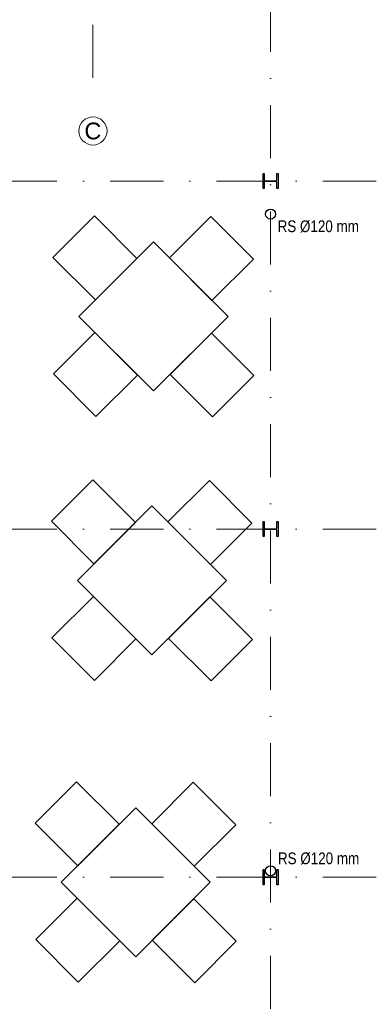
# Model space of a CAD drawing. Header units: metres. Extents: x 10441 to 19716, y -6570 to 1447.
# Tile 14 of 136: x 16156 to 16577, y -5641 to -4465. Entities that reach past the tile are written whole.
import ezdxf
from ezdxf.enums import TextEntityAlignment as Align

# ---------------------------------------------------------------- set-up
doc = ezdxf.new("R2010")
doc.units = ezdxf.units.M
doc.header["$MEASUREMENT"] = 0
doc.linetypes.add('DASHDOT', pattern=[25.4, 12.7, -6.35, 0, -6.35])
doc.layers.get('0').update_dxf_attribs({"color": 8})
for name, color, linetype, lineweight in [('#elektryczne', 8, 'Continuous', 20), ('_K_stal', 8, 'Continuous', 25), ('A_OPISY', 8, 'Continuous', 18), ('A_OSIE', 8, 'Continuous', 13), ('A_OZACZENIE DRZWI', 8, 'Continuous', 13), ('A_OZNACZENIA OKIEN', 8, 'Continuous', 13), ('A_RS', 8, 'Continuous', 25)]:
    doc.layers.add(name, color=color, linetype=linetype, lineweight=lineweight)
doc.styles.add('ARIAL', font='arial.ttf')
doc.styles.add('GENERATED_STYLE_2', font='ARIALN.TTF')
doc.styles.add('m1_romans', font='romans.shx', dxfattribs={"width": 0.8})

# ---------------------------------------------------------------- blocks, each defined once
blk = doc.blocks.new('podkład')
at = {"color": 8}
for p, q in [((12063, -2454.4), (12013.5, -2503.9)), ((12113.8, -2505.2), (12063, -2454.4)), ((12202.2, -2455.1), (12152.7, -2504.6)), ((12253.1, -2505.9), (12202.2, -2455.1)), ((12133.6, -2485.4), (12044.5, -2574.5)), ((12222.7, -2574.5), (12133.6, -2485.4)), ((12013.5, -2503.9), (12064.3, -2554.7)), ((12064.3, -2554.7), (12113.8, -2505.2)), ((12152.7, -2504.6), (12203.5, -2555.4)), ((12203.5, -2555.4), (12253.1, -2505.9)), ((12044.5, -2574.5), (12133.6, -2663.6)), ((12133.6, -2663.6), (12222.7, -2574.5)), ((12014.1, -2643.2), (12063.6, -2593.7)), ((12063.6, -2593.7), (12114.4, -2644.5)), ((12202.9, -2594.3), (12153.4, -2643.8)), ((12253.7, -2645.2), (12202.9, -2594.3)), ((12064.9, -2694), (12014.1, -2643.2)), ((12114.4, -2644.5), (12064.9, -2694)), ((12153.4, -2643.8), (12204.2, -2694.7)), ((12204.2, -2694.7), (12253.7, -2645.2)), ((12061.2, -2769.9), (12011.7, -2819.4)), ((12112, -2820.7), (12061.2, -2769.9)), ((12200.4, -2770.6), (12150.9, -2820.1)), ((12251.3, -2821.4), (12200.4, -2770.6)), ((12131.8, -2800.9), (12042.7, -2890)), ((12220.9, -2890), (12131.8, -2800.9)), ((12011.7, -2819.4), (12062.5, -2870.3)), ((12062.5, -2870.3), (12112, -2820.7)), ((12150.9, -2820.1), (12201.7, -2870.9)), ((12201.7, -2870.9), (12251.3, -2821.4)), ((12042.7, -2890), (12131.8, -2979.1)), ((12131.8, -2979.1), (12220.9, -2890)), ((12012.3, -2958.7), (12061.8, -2909.2)), ((12061.8, -2909.2), (12112.6, -2960)), ((12201.1, -2909.8), (12151.6, -2959.3)), ((12251.9, -2960.7), (12201.1, -2909.8)), ((12063.1, -3009.5), (12012.3, -2958.7)), ((12112.6, -2960), (12063.1, -3009.5)), ((12151.6, -2959.3), (12202.4, -3010.2)), ((12202.4, -3010.2), (12251.9, -2960.7)), ((12041.8, -3130.7), (11992.3, -3180.2)), ((12092.7, -3181.5), (12041.8, -3130.7)), ((12181.1, -3131.3), (12131.6, -3180.8)), ((12231.9, -3182.1), (12181.1, -3131.3)), ((12112.4, -3161.7), (12023.4, -3250.8)), ((12201.5, -3250.8), (12112.4, -3161.7)), ((11992.3, -3180.2), (12043.1, -3231)), ((12043.1, -3231), (12092.7, -3181.5)), ((12131.6, -3180.8), (12182.4, -3231.7)), ((12182.4, -3231.7), (12231.9, -3182.1)), ((12023.4, -3250.8), (12112.4, -3339.9)), ((12112.4, -3339.9), (12201.5, -3250.8)), ((11993, -3319.4), (12042.5, -3269.9)), ((12042.5, -3269.9), (12093.3, -3320.8)), ((12181.8, -3270.6), (12132.2, -3320.1)), ((12232.6, -3321.4), (12181.8, -3270.6)), ((12043.8, -3370.3), (11993, -3319.4)), ((12093.3, -3320.8), (12043.8, -3370.3)), ((12132.2, -3320.1), (12183.1, -3370.9)), ((12183.1, -3370.9), (12232.6, -3321.4))]:
    blk.add_line(p, q, dxfattribs=at)
at = {"layer": '_K_stal', "color": 8}
for points in [[(12281.1, -2403.7), (12282.5, -2403.7), (12282.5, -2421.7), (12281.1, -2421.7), (12281.1, -2414.6, 0.414214), (12279.6, -2413.1), (12267.4, -2413.1, 0.414214), (12265.9, -2414.6), (12265.9, -2421.7), (12264.5, -2421.7), (12264.5, -2403.7), (12265.9, -2403.7), (12265.9, -2410.8, 0.414214), (12267.4, -2412.3), (12279.6, -2412.3, 0.414214), (12281.1, -2410.8)], [(12281.1, -2819.7), (12282.5, -2819.7), (12282.5, -2837.7), (12281.1, -2837.7), (12281.1, -2830.6, 0.414214), (12279.6, -2829.1), (12267.4, -2829.1, 0.414214), (12265.9, -2830.6), (12265.9, -2837.7), (12264.5, -2837.7), (12264.5, -2819.7), (12265.9, -2819.7), (12265.9, -2826.8, 0.414214), (12267.4, -2828.3), (12279.6, -2828.3, 0.414214), (12281.1, -2826.8)], [(12281.1, -3235.7), (12282.5, -3235.7), (12282.5, -3253.7), (12281.1, -3253.7), (12281.1, -3246.6, 0.414214), (12279.6, -3245.1), (12267.4, -3245.1, 0.414214), (12265.9, -3246.6), (12265.9, -3253.7), (12264.5, -3253.7), (12264.5, -3235.7), (12265.9, -3235.7), (12265.9, -3242.8, 0.414214), (12267.4, -3244.3), (12279.6, -3244.3, 0.414214), (12281.1, -3242.8)]]:
    blk.add_lwpolyline(points, format="xyb", close=True, dxfattribs=at)
at = {"layer": 'A_OSIE', "color": 8, "linetype": 'DASHDOT', "ltscale": 5}
for p, q in [((12061.3, -573.6), (12061.3, -2336)), ((12273.5, -3783.4), (12273.5, -2044.7)), ((11573.5, -2412.7), (12973.5, -2412.7)), ((11573.5, -2828.7), (12973.5, -2828.7)), ((11573.5, -3244.7), (12973.5, -3244.7))]:
    blk.add_line(p, q, dxfattribs=at)
at = {"layer": 'A_OSIE', "color": 8, "linetype": 'Continuous', "ltscale": 5}
blk.add_circle((12061.3, -2352.8), 16.8, dxfattribs=at)
at = {"layer": 'A_RS', "color": 8, "lineweight": 25}
for centre in [(12273.5, -2452.2), (12273.5, -3237.2)]:
    blk.add_circle(centre, 6, dxfattribs=at)
at = {"layer": 'A_OPISY', "color": 8, "linetype": 'Continuous', "lineweight": 18, "style": 'GENERATED_STYLE_2'}
for p in [(12281.9, -2473.7), (12282.3, -3229.2)]:
    blk.add_text('RS Ø120 mm', height=14, dxfattribs=at).set_placement(p)
at = {"layer": 'A_OSIE', "color": 8, "linetype": 'Continuous', "lineweight": 18, "style": 'ARIAL'}
blk.add_text('C', height=20, dxfattribs=at).set_placement((12051.1, -2362.8))
at = {"layer": 'A_OZACZENIE DRZWI', "color": 8, "ltscale": 0.1, "style": 'm1_romans', "width": 0.8}
for rotation, p in [(98.4861, (12735.1, -773.1)), (360, (12573.8, -1012.7)), (90, (11565.3, -1150.1)), (90, (11872.3, -1150.1)), (90, (12230, -1245.6)), (90, (12385.9, -1249.4)), (90, (11565.3, -1370.9)), (90, (11872.3, -1370.9)), (90, (12230, -1370.9)), (90, (12389.3, -1370.9)), (90, (11748.8, -1556.1)), (90, (11986.6, -1556.1)), (90, (12389.3, -1556.1)), (360, (12235.1, -1664.2)), (360, (12235.1, -1880.2)), (90, (11745.8, -2001.9))]:
    blk.add_attdef('SZEROKOSC', text='', height=10, rotation=rotation, dxfattribs=at).set_placement(p, align=Align.BOTTOM_CENTER)
for rotation, p in [(98.4861, (12738.6, -773.5)), (360, (12573, -1016.1)), (90, (11568.7, -1151)), (90, (11875.7, -1151)), (90, (12233.4, -1246.5)), (90, (12389.3, -1250.3)), (90, (11568.7, -1371.7)), (90, (11875.7, -1371.7)), (90, (12233.4, -1371.7)), (90, (12392.7, -1371.7)), (90, (11752.2, -1557)), (90, (11990, -1557)), (90, (12392.7, -1557)), (360, (12234.2, -1667.6)), (360, (12234.2, -1883.6)), (90, (11749.2, -2002.8))]:
    blk.add_attdef('WYSOKOSC', text='', height=10, rotation=rotation, dxfattribs=at).set_placement(p, align=Align.TOP_CENTER)
at = {"layer": 'A_OZNACZENIA OKIEN', "color": 8, "ltscale": 0.1, "style": 'm1_romans', "width": 0.8}
for rotation, p in [(278.8676, (13373.7, -593)), (278.8676, (12983.9, -650.7)), (278.8676, (12445.7, -730.4)), (278.8676, (12224.1, -763.2)), (0, (14017.5, -900)), (278.8676, (11021.5, -941.2)), (278.8676, (10640.7, -997.6)), (0, (14017.5, -1574.7)), (90, (10819.6, -2080.7)), (90, (11204.6, -2080.7)), (90, (11970.6, -2080.7)), (90, (13175.8, -2080.7)), (90, (13539.8, -2080.7))]:
    blk.add_attdef('SZEROKOSC', text='', height=10, rotation=rotation, dxfattribs=at).set_placement(p, align=Align.BOTTOM_CENTER)
for rotation, p in [(278.8676, (13403.3, -587.6)), (278.8676, (13013.4, -645.3)), (278.8676, (12475.3, -724.9)), (278.8676, (12253.7, -757.7)), (0, (14011.1, -903.4)), (278.8676, (11051.1, -935.7)), (278.8676, (10670.3, -992.1)), (0, (14011.1, -1578.1)), (90, (10823, -2081.6)), (90, (11208, -2081.6)), (90, (11974, -2081.6)), (90, (13179.2, -2081.6)), (90, (13543.2, -2081.6))]:
    blk.add_attdef('WYSOKOSC', text='', height=10, rotation=rotation, dxfattribs=at).set_placement(p, align=Align.TOP_CENTER)

msp = doc.modelspace()

# ---------------------------------------------------------------- block references
at = {"layer": '#elektryczne', "color": 8, "linetype": 'Continuous', "lineweight": 18}
msp.add_blockref('podkład', (4182.4, -2244.8), dxfattribs=at)

doc.saveas('drawing.dxf')
